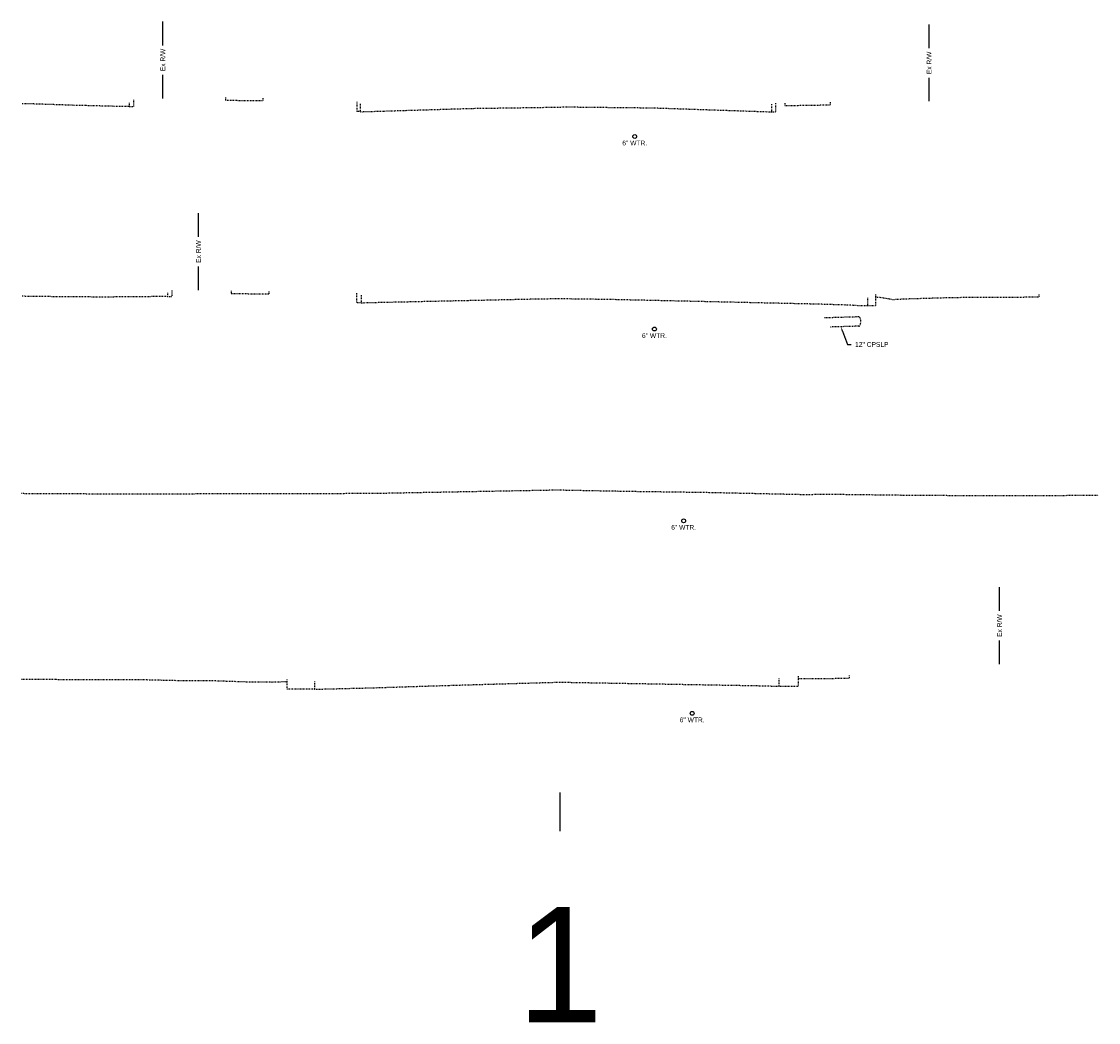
# Model space of a CAD drawing. Header units: feet. Extents: x 161250 to 169758, y 287353 to 289076.
# Tile 13 of 36: x 167258 to 167398, y 288201 to 288331. Entities that reach past the tile are written whole.
import ezdxf
from ezdxf import colors
from ezdxf.entities.mleader import LeaderData, LeaderLine
from ezdxf.math import Vec2, Vec3

# ---------------------------------------------------------------- set-up
doc = ezdxf.new("R2010")
doc.units = ezdxf.units.FT
doc.header["$MEASUREMENT"] = 0
doc.linetypes.add('OhDOT_USTN2', pattern=[0.11, 0.069, -0.041])
doc.linetypes.add('OhDOT_USTN5', pattern=[0.11, 0.055, -0.055])
for name, color, linetype in [('DR_X_Storm_Sewer', 200, 'OhDOT_USTN5'), ('DR_X_Text', 210, 'Continuous'), ('RW_X_Fee_RW', 50, 'rowex'), ('UT_X_Water', 140, 'waterex'), ('UT_X_Water_Text', 142, 'Continuous'), ('XS_X_Ground_Line', 180, 'OhDOT_USTN2')]:
    doc.layers.add(name, color=color, linetype=linetype)
doc.layers.add('VIEWPORT', color=232, linetype='Continuous', plot=False)
doc.styles.add('Slanted-Normal', font='font31.shx', dxfattribs={"height": 0.1})
doc.styles.get("Standard").update_dxf_attribs({"font": 'font31.shx'})
doc.styles.add('Straight-Normal', font='font30.shx', dxfattribs={"height": 0.1})
doc.linetypes.add('rowex', pattern='A,0.75,-0.05,["Ex R/W",Straight-Normal,S=1,R=0,X=0,Y=-0.06],-0.7,0.75,-0.3,0.75,-0.3,0.75,-0.3,0.75,-0.3', length=5.7)
doc.linetypes.add('waterex', pattern='A,0.15,-0.2,0.15,-0.2,0.15,-0.1,["W",Straight-Normal,S=1,R=0,X=0,Y=-0.06],-0.25,0.15,-0.2,0.15,-0.2', length=1.9)

msp = doc.modelspace()

# ---------------------------------------------------------------- linework, layer by layer
at = {"layer": 'DR_X_Storm_Sewer', "flags": 128}
for points in [[(167366.623, 288292.854), (167362.14, 288292.718)], [(167366.623, 288291.646), (167362.904, 288291.533)]]:
    msp.add_lwpolyline(points, dxfattribs=at)
at = {"layer": 'DR_X_Storm_Sewer'}
msp.add_ellipse((167366.623, 288292.25), major_axis=(0, 0.604), ratio=0.4072537, start_param=3.1415927, end_param=6.3079311, dxfattribs=at)
at = {"layer": 'RW_X_Fee_RW', "linetype": 'Continuous', "flags": 128}
for points in [[(167276.127, 288328.157), (167276.127, 288331.253)], [(167375.744, 288327.785), (167375.744, 288330.881)], [(167276.127, 288321.253), (167276.127, 288324.308)], [(167375.744, 288320.881), (167375.744, 288323.936)], [(167280.768, 288303.246), (167280.768, 288306.342)], [(167280.768, 288296.342), (167280.768, 288299.397)], [(167384.904, 288254.616), (167384.904, 288257.712)], [(167384.904, 288247.712), (167384.904, 288250.767)]]:
    msp.add_lwpolyline(points, dxfattribs=at)
at = {"layer": 'UT_X_Water'}
for centre in [(167337.473, 288316.312), (167340.035, 288291.272), (167343.832, 288266.34), (167344.945, 288241.311)]:
    msp.add_circle(centre, 0.25, dxfattribs=at)
at = {"layer": 'VIEWPORT', "flags": 128}
msp.add_lwpolyline([(167327.758, 288231.006), (167327.758, 288226.006)], dxfattribs=at)
at = {"layer": 'XS_X_Ground_Line', "flags": 128}
for points in [[(167271.739, 288320.191), (167270.758, 288320.203), (167267.697, 288320.279), (167264.636, 288320.355), (167259.159, 288320.541), (167257.758, 288320.574)], [(167271.739, 288320.691), (167271.739, 288320.191)], [(167272.302, 288321.081), (167272.302, 288320.191)], [(167284.269, 288321.359), (167284.269, 288321.026)], [(167284.269, 288321.025), (167289.147, 288320.973)], [(167289.147, 288321.307), (167289.147, 288320.973)], [(167301.327, 288320.809), (167301.327, 288319.543)], [(167301.785, 288320.543), (167301.785, 288319.543)], [(167355.271, 288320.514), (167355.271, 288319.514)], [(167355.768, 288320.637), (167355.768, 288319.514)], [(167356.978, 288320.661), (167356.978, 288320.328)], [(167356.978, 288320.328), (167362.894, 288320.423)], [(167362.894, 288320.756), (167362.894, 288320.423)], [(167271.739, 288320.191), (167272.302, 288320.191)], [(167301.785, 288319.543), (167301.327, 288319.543)], [(167301.785, 288319.543), (167301.865, 288319.526), (167308.454, 288319.726), (167316.138, 288319.962), (167322.273, 288320.048), (167327.758, 288320.131), (167328.323, 288320.163), (167332.713, 288320.11), (167336.928, 288320.069), (167340.001, 288320.031), (167347.383, 288319.78), (167354.765, 288319.529), (167355.271, 288319.514)], [(167355.271, 288319.514), (167355.768, 288319.514)], [(167276.736, 288295.501), (167272.508, 288295.465), (167268.344, 288295.426), (167264.392, 288295.459), (167260.439, 288295.492), (167257.758, 288295.533)], [(167276.736, 288296.001), (167276.736, 288295.501)], [(167276.736, 288295.501), (167277.3, 288295.501)], [(167277.3, 288296.304), (167277.3, 288295.501)], [(167285.019, 288296.248), (167285.019, 288295.915)], [(167285.019, 288295.915), (167286.568, 288295.882), (167289.904, 288295.834)], [(167289.904, 288296.167), (167289.904, 288295.834)], [(167301.319, 288295.944), (167301.319, 288294.69)], [(167301.903, 288295.69), (167301.903, 288294.69)], [(167301.903, 288294.69), (167303.253, 288294.728), (167314.138, 288294.967), (167325.024, 288295.205), (167327.758, 288295.241), (167333.968, 288295.158), (167347.578, 288294.853), (167361.188, 288294.548), (167365.487, 288294.419), (167366.907, 288294.316), (167367.713, 288294.341)], [(167367.713, 288295.341), (167367.713, 288294.341)], [(167368.79, 288295.782), (167368.79, 288295.449)], [(167368.79, 288295.782), (167368.79, 288294.341)], [(167368.79, 288295.449), (167369.391, 288295.406), (167370.669, 288295.186), (167371.031, 288295.123), (167371.462, 288295.143), (167372.789, 288295.213), (167377.387, 288295.348), (167381.48, 288295.43), (167390.006, 288295.442)], [(167390.006, 288295.775), (167390.006, 288295.442)], [(167301.903, 288294.69), (167301.319, 288294.69)], [(167367.713, 288294.341), (167368.79, 288294.341)], [(167257.758, 288269.915), (167262.369, 288269.899), (167265.321, 288269.9), (167266.92, 288269.841), (167285.229, 288269.881), (167303.538, 288269.922), (167307.689, 288270.002), (167317.525, 288270.184), (167327.36, 288270.366), (167332.484, 288270.269), (167337.21, 288270.18), (167346.515, 288270.054), (167353.211, 288269.908), (167359.906, 288269.762), (167362.1, 288269.823), (167364.067, 288269.792), (167373.823, 288269.675), (167374.599, 288269.693), (167378.646, 288269.647), (167386.524, 288269.625), (167389.648, 288269.623), (167397.758, 288269.686)], [(167358.712, 288246.15), (167358.712, 288244.837)], [(167365.33, 288246.222), (167365.33, 288245.889)], [(167292.229, 288245.372), (167291.97, 288245.407), (167290.468, 288245.339), (167289.6, 288245.384), (167287.467, 288245.363), (167282.811, 288245.523), (167278.117, 288245.55), (167273.863, 288245.652), (167268.372, 288245.663), (167263.065, 288245.685), (167257.758, 288245.708)], [(167292.229, 288245.705), (167292.229, 288244.445)], [(167292.229, 288245.705), (167292.229, 288245.372)], [(167295.845, 288245.445), (167295.845, 288244.445)], [(167295.845, 288244.445), (167303.156, 288244.626), (167310.662, 288244.866), (167317.44, 288245.071), (167322.502, 288245.22), (167327.758, 288245.366), (167337.139, 288245.2), (167346.52, 288245.033), (167353.859, 288244.903), (167356.196, 288244.837)], [(167356.196, 288245.837), (167356.196, 288244.837)], [(167356.196, 288244.837), (167358.712, 288244.837)], [(167358.712, 288245.817), (167361.789, 288245.838), (167365.33, 288245.889)], [(167295.845, 288244.445), (167292.229, 288244.445)]]:
    msp.add_lwpolyline(points, dxfattribs=at)

# ---------------------------------------------------------------- texts
at = {"layer": 'RW_X_Fee_RW', "char_height": 0.625, "attachment_point": 5, "rotation": 90}
for insert in [(167276.127, 288326.253), (167375.744, 288325.881), (167280.768, 288301.342), (167384.904, 288252.712)]:
    msp.add_mtext_dynamic_manual_height_columns('Ex R/W', width=9.60773, gutter_width=10, heights=[0], dxfattribs=dict(at, insert=insert))
at = {"layer": 'UT_X_Water_Text', "char_height": 0.625, "attachment_point": 2}
for insert in [(167337.473, 288315.771), (167340.035, 288290.732), (167343.832, 288265.799), (167344.945, 288240.77)]:
    msp.add_mtext_dynamic_manual_height_columns('6" WTR.', width=4.5, gutter_width=10, heights=[0], dxfattribs=dict(at, insert=insert))
at = {"layer": 'VIEWPORT', "insert": (167327.758, 288208.62), "char_height": 15, "attachment_point": 5}
msp.add_mtext_dynamic_manual_height_columns('1', width=45.95559, gutter_width=10, heights=[0], dxfattribs=at)

# ---------------------------------------------------------------- leaders
at = {"layer": 'DR_X_Text'}
ml = msp.add_multileader_mtext('Standard', dxfattribs=at)
ml.set_content('12" CPSLP', color=256, style='Slanted-Normal')
ml.set_leader_properties()
ml.build(insert=Vec2(0, 0))
ml.multileader.update_dxf_attribs({"dogleg_length": 0.1, "arrow_head_size": 0.625, "scale": 5})
ctx = ml.context
ctx.base_point, ctx.scale, ctx.char_height, ctx.arrow_head_size, ctx.landing_gap_size, ctx.plane_origin = Vec3(167365.625, 288289.27), 5, 0.625, 0.625, 0.5, Vec3(167364.258, 288291.574)
notes = []
notes.append((ctx, [(0, (1, 1, 0), (167365.125, 288289.27), (1, 0), 0.5, [(0, [(167364.258, 288291.574)], 0, [])])]))
ctx.mtext.insert, ctx.mtext.flow_direction = Vec3(167366.125, 288289.583), 5
for ctx, leaders in notes:
    for number, flags, end, landing, length, lines in leaders:
        leader = LeaderData()
        leader.index, (leader.has_last_leader_line, leader.has_dogleg_vector, leader.attachment_direction) = number, flags
        leader.last_leader_point, leader.dogleg_vector, leader.dogleg_length = Vec3(end), Vec3(landing), length
        for number, points, colour, breaks in lines:
            line = LeaderLine()
            line.index, line.vertices, line.color, line.breaks = number, Vec3.list(points), colors.encode_raw_color(colour), breaks
            leader.lines.append(line)
        ctx.leaders.append(leader)

doc.saveas('drawing.dxf')
